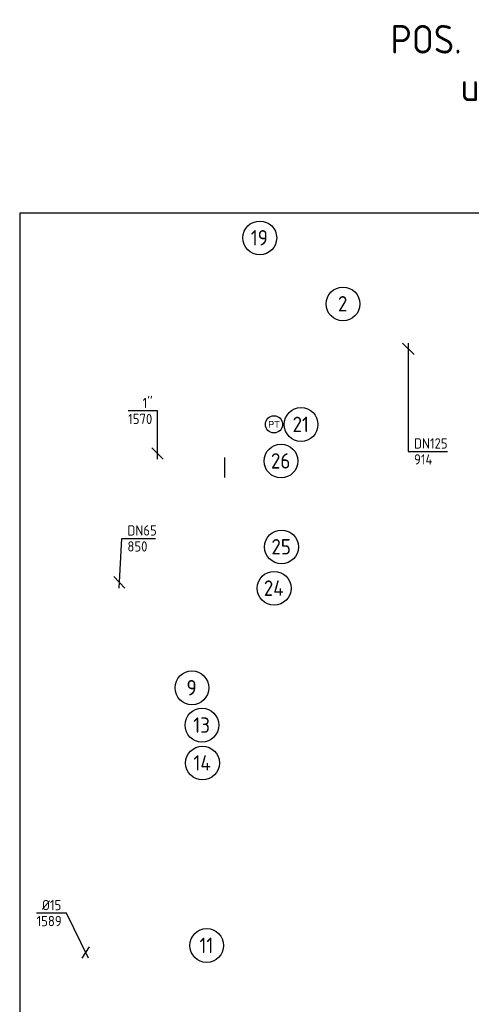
# Model space of a CAD drawing. Header units: millimetres. Extents: x -25643 to 31755, y 8873 to 39332.
# Tile 2 of 256: x -3969 to -2389, y 11991 to 15441. Entities that reach past the tile are written whole.
import ezdxf
from ezdxf.enums import TextEntityAlignment as Align

# ---------------------------------------------------------------- set-up
doc = ezdxf.new("R2010")
doc.units = ezdxf.units.MM
doc.header["$LTSCALE"] = 20
doc.linetypes.add('2322108', pattern=[7, 5, -2])
for name, color, linetype in [('Appendage code GKW', 1, 'Continuous'), ('BL$4----', 7, 'Continuous'), ('WL561---', 4, 'Continuous'), ('WL561---_RETOUR', 5, '2322108'), ('WM$5----_HULPRUIMTE', 1, 'Continuous'), ('WM5411--', 1, 'Continuous'), ('WM561---_AANVOER', 1, 'Continuous'), ('WM561---_RETOUR', 1, 'Continuous')]:
    doc.layers.add(name, color=color, linetype=linetype)
doc.styles.add('BURO-018', font='BUROFONT', dxfattribs={"height": 1.8})
doc.styles.add('STABICAD-018', font='ISOCP.SHX', dxfattribs={"height": 36})
doc.styles.get("Standard").update_dxf_attribs({"font": 'ISOCP'})
doc.styles.add('UNICA_018', font='isocp.shx', dxfattribs={"height": 1.8})
doc.styles.add('UNICA_050', font='isocp.shx', dxfattribs={"height": 5})

# ---------------------------------------------------------------- blocks, each defined once
blk = doc.blocks.new('*U85')
at = {"color": 0, "linetype": 'Continuous'}
for p, q in [((20.2, -20, -914.7), (-20.2, 20, -914.7)), ((0, 20, -914.7), (0, -359.2, -914.7)), ((0, -359.2, -914.7), (136.7, -359.2, -914.7))]:
    blk.add_line(p, q, dxfattribs=at)
at = {"color": 0, "linetype": 'Continuous', "style": 'STABICAD-018'}
for s, p in [('DN125', (20, -349.2, -914.7)), ('914', (20, -405.2, -914.7))]:
    blk.add_text(s, height=36, dxfattribs=at).set_placement(p)
at = {"layer": 'BL$4----', "color": 2, "style": 'UNICA_018'}
blk.add_attdef('CODE', (-2608.9, 14287.4, 914.7), '', height=1.2, dxfattribs=at)
blk = doc.blocks.new('*U458')
at = {"color": 0, "linetype": 'Continuous'}
for p, q in [((-1, -20), (8, 153.9)), ((8, 153.9), (126.7, 153.9)), ((19, -20), (-19, 20))]:
    blk.add_line(p, q, dxfattribs=at)
at = {"color": 0, "linetype": 'Continuous', "style": 'STABICAD-018'}
for s, p in [('DN65', (28, 163.9)), ('850', (28, 107.9))]:
    blk.add_text(s, height=36, dxfattribs=at).set_placement(p)
at = {"layer": 'BL$4----', "color": 2, "style": 'UNICA_018'}
blk.add_attdef('CODE', (-3620.1, 13469.4, 850.7), '', height=1.8, dxfattribs=at)
blk = doc.blocks.new('*U84')
at = {"color": 0, "linetype": 'Continuous'}
for p, q in [((0, 149.2, -1570), (-102.8, 149.2, -1570)), ((0, -20, -1570), (0, 149.2, -1570)), ((20, -20, -1570), (-20, 20, -1570))]:
    blk.add_line(p, q, dxfattribs=at)
at = {"color": 0, "linetype": 'Continuous', "style": 'STABICAD-018'}
for s, p in [("1''", (-52.4, 159.2, -1570)), ('1570', (-102.8, 103.2, -1570))]:
    blk.add_text(s, height=36, dxfattribs=at).set_placement(p)
at = {"layer": 'BL$4----', "color": 2, "style": 'UNICA_018'}
blk.add_attdef('CODE', (-3486.8, 13920.8, 1570), '', height=1.2, dxfattribs=at)
blk = doc.blocks.new('*U454')
at = {"color": 0, "linetype": 'Continuous'}
for p, q in [((-67.4, 138.2), (-172.7, 138.2)), ((9.7, -20), (-67.4, 138.2)), ((-12.5, -20), (12.5, 20))]:
    blk.add_line(p, q, dxfattribs=at)
at = {"color": 0, "linetype": 'Continuous', "style": 'STABICAD-018'}
for s, p in [('%%c15', (-153.7, 148.2)), ('1589', (-172.7, 92.2))]:
    blk.add_text(s, height=36, dxfattribs=at).set_placement(p)
at = {"layer": 'BL$4----', "color": 2, "style": 'UNICA_018'}
blk.add_attdef('CODE', (-3737.5, 12172.1, 1589.8), '', height=1.8, dxfattribs=at)
blk = doc.blocks.new('PI_SYM111')
at = {"color": 0, "linetype": 'Continuous'}
blk.add_circle((0, 0), 1.5, dxfattribs=at)
at = {"color": 0, "linetype": 'Continuous', "style": 'BURO-018'}
for tag, height in [('PRODUCTCODE', 1.8), ('INDICATIONTEXT', 1.3)]:
    blk.add_attdef(tag, text='', height=height, dxfattribs=at).set_placement((0, 0), align=Align.MIDDLE)
blk = doc.blocks.new('*U560')
at = {"color": 0, "linetype": 'Continuous'}
for p, q in [((4007, 5838.9), (0, 5838.9)), ((0, 5838.9), (0, 0)), ((4007, 5838.9), (0, 5838.9)), ((0, 5838.9), (0, 0)), ((0, 5838.9), (0, 5838.9))]:
    blk.add_line(p, q, dxfattribs=at)
at = {"layer": 'WL561---_RETOUR', "color": 2, "style": 'UNICA_018'}
blk.add_attdef('CODE', (-3969.1, 8924), '', height=1.8, rotation=270, dxfattribs=at)
blk = doc.blocks.new('luchtpot DN125__1602b5abd9_ed7_1122_2fa41602b5a', base_point=(-200, 0, 763.7))
at = {"extrusion": (1.22465e-16, 1, 0)}
for q in [(-200, 0, 923.1), (-169.8, 0, 891.9)]:
    blk.add_line((-200, 0, 891.9), q, dxfattribs=at)
blk.add_ellipse((-200, 0, 891.9), major_axis=(-69.8, 0), ratio=0.446671, start_param=1.570796, end_param=3.141593, dxfattribs=at)
at = {"layer": 'WL561---_RETOUR', "flags": 1}
blk.add_attdef('DEEPLINK', (8411.7, 11946.9, -4782.4), '', height=0.125, rotation=90, dxfattribs=at)
at = {"layer": 'WL561---_RETOUR', "color": 2, "style": 'UNICA_018'}
blk.add_attdef('CODE', (8411.7, 11946.9, -4982.4), '', height=1.2, dxfattribs=at)
at = {"layer": 'WL561---_RETOUR', "color": 2}
for tag in ['POSITIONCODE', 'SECTIONCODE']:
    blk.add_attdef(tag, (8411.7, 11946.9, -4982.4), '', height=1.2, dxfattribs=at)
at = {"layer": 'WL561---_RETOUR', "color": 1}
blk.add_attdef('PRODUCTCODE', (8411.7, 11946.9, -4982.4), '', height=1.8, dxfattribs=at)

msp = doc.modelspace()

# ---------------------------------------------------------------- linework, layer by layer
at = {"layer": 'Appendage code GKW', "linetype": 'Continuous'}
for centre in [(-3128.9, 14676.5, 2760), (-2837.6, 14445.1), (-2984.3, 14022.4), (-3054.5, 13894.5), (-3052.8, 13593.5), (-3078.7, 13448.6), (-3366.3, 13099.7), (-3331.2, 12968.7, 2760), (-3329.3, 12836.2, 2760), (-3314.6, 12196.5, 2760)]:
    msp.add_circle(centre, 59.2, dxfattribs=at)

# ---------------------------------------------------------------- block references
at = {"layer": 'WL561---', "color": 2, "linetype": 'Continuous'}
ref = msp.add_blockref('PI_SYM111', (-3079.2, 14023, 1972.7), dxfattribs=dict(at, xscale=20, yscale=20, zscale=20))
ref.add_attrib('INDICATIONTEXT', 'PT', dxfattribs={"layer": '0', "color": 2, "linetype": 'Continuous', "height": 24, "style": 'BURO-018'}).set_placement((-3079.2, 14023, 1972.7), align=Align.MIDDLE)
at = {"layer": 'WL561---_RETOUR', "linetype": '2322108', "rotation": 270}
msp.add_blockref('luchtpot DN125__1602b5abd9_ed7_1122_2fa41602b5a', (-3252.3, 13906.4, 1317.7), dxfattribs=at)
at = {"layer": 'WM$5----_HULPRUIMTE', "linetype": 'Continuous'}
msp.add_blockref('*U560', (-3969.1, 8924), dxfattribs=at)
at = {"layer": 'WM5411--', "linetype": 'Continuous'}
for name, p in [('*U458', (-3620.1, 13469.4, 850.7)), ('*U454', (-3737.5, 12172.1, 1589.8))]:
    msp.add_blockref(name, p, dxfattribs=at)
at = {"layer": 'WM561---_AANVOER', "linetype": 'Continuous'}
msp.add_blockref('*U84', (-3486.8, 13920.8, 1570), dxfattribs=at)
at = {"layer": 'WM561---_RETOUR', "linetype": 'Continuous'}
msp.add_blockref('*U85', (-2608.9, 14287.4, 914.7), dxfattribs=at)

# ---------------------------------------------------------------- texts
at = {"layer": 'Appendage code GKW', "linetype": 'Continuous', "style": 'STABICAD-018'}
for s, p in [('19', (-3130.1, 14677, 2760)), ('2', (-2838.8, 14445.7)), ('21', (-2985.5, 14023)), ('26', (-3055.7, 13895.1)), ('25', (-3054, 13594.1)), ('24', (-3079.9, 13449.2)), ('9', (-3367.5, 13100.2)), ('13', (-3332.4, 12969.2, 2760)), ('14', (-3330.5, 12836.8, 2760)), ('11', (-3315.8, 12197.1, 2760))]:
    msp.add_text(s, height=54, dxfattribs=at).set_placement(p, align=Align.MIDDLE)
at = {"layer": 'Defpoints', "insert": (-1835.9, 15289.2), "char_height": 100, "width": 1996.364, "attachment_point": 5, "style": 'UNICA_050', "bg_fill": 3, "box_fill_scale": 1.5, "bg_fill_color": 256, "bg_fill_transparency": 0}
msp.add_mtext('POS.     inw. 5300x3500x2400\\Puitw. 5500x3700x2760', dxfattribs=at)

doc.saveas('drawing.dxf')
